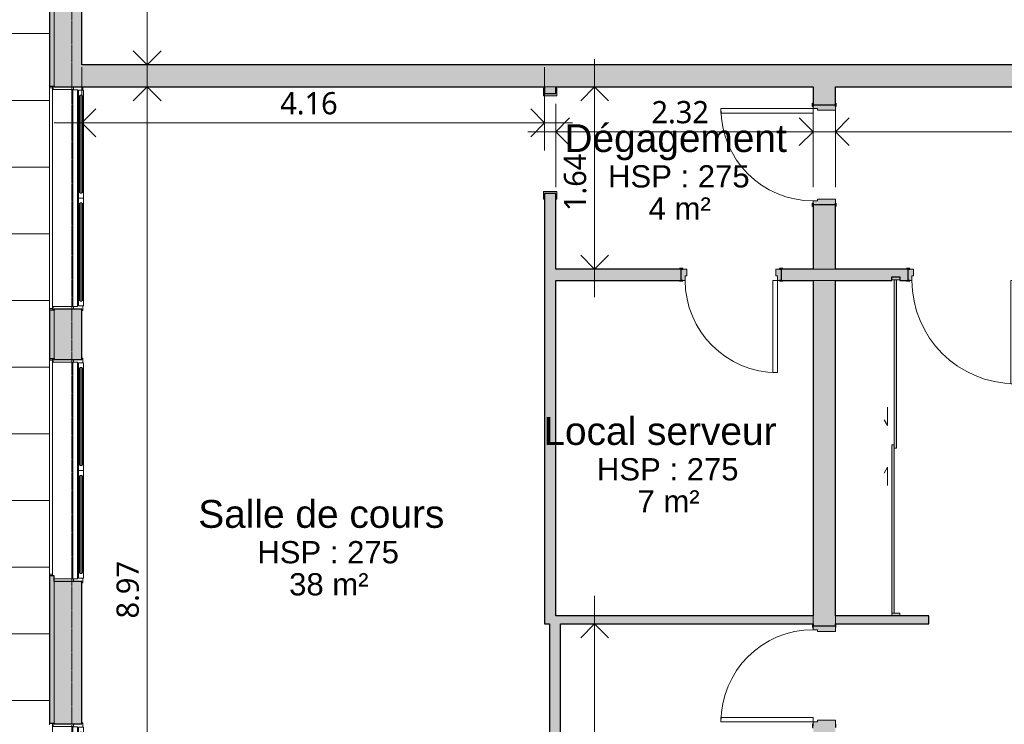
# Model space of a CAD drawing. Header units: millimetres. Extents: x -64334 to 32356, y -11421 to 53741.
# Tile 9 of 71: x -54011 to -45156, y 32309 to 38649. Entities that reach past the tile are written whole.
import ezdxf

# ---------------------------------------------------------------- set-up
doc = ezdxf.new("R2010")
doc.units = ezdxf.units.MM
doc.linetypes.add('Ligne de quadrillage', pattern=[22.225, 12.7, -3.175, 3.175, -3.175])
for name, color, linetype, lineweight in [('A-ANNO-DIMS', 211, 'Continuous', 9), ('A-ANNO-DIMS-100', 211, 'Continuous', 9), ('A-AREA-IDEN', 2, 'Continuous', 9), ('A-DOOR', 31, 'Continuous', 9), ('A-DOOR-FRAM', 31, 'Continuous', 9), ('A-DOOR-OPNG', 31, 'Continuous', 9), ('A-FLOR', 192, 'Continuous', 9), ('A-FLOR-PATT', 8, 'Continuous', 9), ('A-GLAZ', 151, 'Continuous', 9), ('A-WALL', 113, 'Continuous', 9), ('I-WALL', 2, 'Continuous', 9), ('S-GRID', 1, 'Continuous', 9)]:
    doc.layers.add(name, color=color, linetype=linetype, lineweight=lineweight)
doc.styles.add('Arial_2', font='arial.ttf', dxfattribs={"height": 200})
doc.styles.add('Arial_B', font='txt', dxfattribs={"height": 250})
doc.styles.add('Trebuchet MS_B', font='txt', dxfattribs={"height": 200})
doc.dimstyles.new('Cotes_linéaires_rouge_2mm', dxfattribs={"dimscale": 304.8, "dimtxt": 206.190181, "dimasz": 0.410105, "dimexe": 0.82021, "dimexo": 0.0625, "dimgap": 0.065617, "dimtad": 1, "dimlfac": 0.001, "dimrnd": 0.01, "dimzin": 0, "dimdsep": 46, "dimtxsty": 'Trebuchet MS_B', "dimblk1": 'OPEN30', "dimblk2": 'OPEN30', "dimsah": 1, "dimcen": 0.09, "dimdle": 0.82021, "dimazin": 0, "dimtfac": 1, "dimtdec": 4, "dimtix": 1, "dimtmove": 0, "dimatfit": 3, "dimfxl": 1.64042, "dimfxlon": 1, "dimtvp": 1, "dimtolj": 1, "dimtzin": 0, "dimarcsym": 2})
doc.dimstyles.new('Cotes_linéaires_rouge_2mm_3', dxfattribs={"dimscale": 304.8, "dimtxt": 206.190181, "dimasz": 0.410105, "dimexe": 0.82021, "dimexo": 0.0625, "dimgap": 0.065617, "dimtad": 1, "dimlfac": 0.001, "dimrnd": 0.01, "dimzin": 0, "dimdsep": 46, "dimtxsty": 'Trebuchet MS_B', "dimblk1": 'OPEN30', "dimblk2": 'OPEN30', "dimsah": 1, "dimcen": 0.09, "dimdle": 0.82021, "dimazin": 0, "dimtfac": 1, "dimtdec": 4, "dimtix": 1, "dimtmove": 0, "dimatfit": 3, "dimfxl": 1.64042, "dimfxlon": 1, "dimtvp": 1, "dimtolj": 1, "dimtzin": 0, "dimarcsym": 2})

# ---------------------------------------------------------------- blocks, each defined once
blk = doc.blocks.new('2 Vantaux - 200 x 160-V5-Niveau 00')
at = {"layer": 'A-GLAZ', "lineweight": 18}
for p, q in [((-1010, 133), (-970, 133)), ((-1010, 125), (-1010, 133)), ((-970, 136.5), (-968.5, 138)), ((-970, 96.5), (-970, 136.5)), ((-970, 133), (-970, 95)), ((-968.5, 95), (-970, 96.5)), ((-970, 95), (-960, 95)), ((-968.5, 138), (-924.1, 138)), ((-924.1, 95), (-968.5, 95)), ((-960, 95), (-960, 85)), ((-926, 124.5), (-44, 124.5)), ((-926, 108.5), (-926, 124.5)), ((-926, 124.5), (-926, 108.5)), ((-920, 124.5), (-926, 124.5)), ((-44, 108.5), (-926, 108.5)), ((-926, 108.5), (-920, 108.5)), ((-924.1, 138), (-920, 134)), ((-920, 99.1), (-924.1, 95)), ((-920, 134), (-920, 124.5)), ((-920, 108.5), (-920, 99.1)), ((-50, 134), (-45.9, 138)), ((-50, 124.5), (-50, 134)), ((-44, 124.5), (-50, 124.5)), ((-50, 108.5), (-44, 108.5)), ((-50, 99.1), (-50, 108.5)), ((-45.9, 95), (-50, 99.1)), ((-45.9, 138), (-1.5, 138)), ((-1.5, 95), (-45.9, 95)), ((-44, 124.5), (-44, 108.5)), ((-44, 108.5), (-44, 124.5)), ((-1.5, 138), (0, 136.5)), ((0, 96.5), (-1.5, 95)), ((0, 136.5), (1.5, 138)), ((0, 96.5), (0, 136.5)), ((0, 136.5), (0, 96.5)), ((1.5, 95), (0, 96.5)), ((1.5, 138), (45.9, 138)), ((45.9, 95), (1.5, 95)), ((44, 124.5), (44, 108.5)), ((50, 124.5), (44, 124.5)), ((44, 124.5), (926, 124.5)), ((44, 108.5), (44, 124.5)), ((44, 108.5), (50, 108.5)), ((926, 108.5), (44, 108.5)), ((45.9, 138), (50, 134)), ((50, 99.1), (45.9, 95)), ((50, 134), (50, 124.5)), ((50, 108.5), (50, 99.1)), ((920, 134), (924.1, 138)), ((920, 124.5), (920, 134)), ((926, 124.5), (920, 124.5)), ((920, 108.5), (926, 108.5)), ((920, 99.1), (920, 108.5)), ((924.1, 95), (920, 99.1)), ((924.1, 138), (968.5, 138)), ((968.5, 95), (924.1, 95)), ((926, 108.5), (926, 124.5)), ((926, 124.5), (926, 108.5)), ((960, 95), (970, 95)), ((960, 85), (960, 95)), ((968.5, 138), (970, 136.5)), ((970, 96.5), (968.5, 95)), ((970, 136.5), (970, 96.5)), ((970, 133), (1010, 133)), ((970, 95), (970, 133)), ((1010, 133), (1010, 125)), ((-975.7, 50), (-1000, 50)), ((-1000, 50), (-975.7, 50)), ((-975, 50.7), (-975.7, 50)), ((-975.7, 50), (-975.7, -129.8)), ((-975, 85), (-975, 50.7)), ((-960, 85), (-975, 85)), ((975, 85), (960, 85)), ((975, 50.7), (975, 85)), ((975.7, 50), (975, 50.7)), ((1000, 50), (975.7, 50)), ((975.7, 50), (1000, 50)), ((975.7, -125), (975.7, 50)), ((-1006.1, -133), (-1007.9, -131.2)), ((-978.9, -133), (-1006.1, -133)), ((-975.7, -129.8), (-978.9, -133))]:
    blk.add_line(p, q, dxfattribs=at)
at = {"layer": 'A-GLAZ'}
for p, q in [((-924.1, 138), (-45.9, 138)), ((-45.9, 95), (-924.1, 95)), ((-50, 134), (-920, 134)), ((-50, 99.1), (-920, 99.1)), ((1.5, 95), (-1.5, 95)), ((45.9, 138), (924.1, 138)), ((924.1, 95), (45.9, 95)), ((50, 134), (920, 134)), ((50, 99.1), (920, 99.1)), ((975.7, 45), (-975.7, 45)), ((960, 85), (-960, 85)), ((-1007.9, -140), (946.7, -140))]:
    blk.add_line(p, q, dxfattribs=at)
blk = doc.blocks.new('2 Vantaux - 200 x 160-V6-Niveau 00')
at = {"layer": 'A-GLAZ', "lineweight": 18}
for p, q in [((-1000, 133), (-970, 133)), ((-970, 136.5), (-968.5, 138)), ((-970, 96.5), (-970, 136.5)), ((-970, 133), (-970, 95)), ((-968.5, 95), (-970, 96.5)), ((-970, 95), (-960, 95)), ((-968.5, 138), (-924.1, 138)), ((-924.1, 95), (-968.5, 95)), ((-960, 95), (-960, 85)), ((-926, 124.5), (-44, 124.5)), ((-926, 108.5), (-926, 124.5)), ((-926, 124.5), (-926, 108.5)), ((-920, 124.5), (-926, 124.5)), ((-44, 108.5), (-926, 108.5)), ((-926, 108.5), (-920, 108.5)), ((-924.1, 138), (-920, 134)), ((-920, 99.1), (-924.1, 95)), ((-920, 134), (-920, 124.5)), ((-920, 108.5), (-920, 99.1)), ((-50, 134), (-45.9, 138)), ((-50, 124.5), (-50, 134)), ((-44, 124.5), (-50, 124.5)), ((-50, 108.5), (-44, 108.5)), ((-50, 99.1), (-50, 108.5)), ((-45.9, 95), (-50, 99.1)), ((-45.9, 138), (-1.5, 138)), ((-1.5, 95), (-45.9, 95)), ((-44, 124.5), (-44, 108.5)), ((-44, 108.5), (-44, 124.5)), ((-1.5, 138), (0, 136.5)), ((0, 96.5), (-1.5, 95)), ((0, 136.5), (1.5, 138)), ((0, 96.5), (0, 136.5)), ((0, 136.5), (0, 96.5)), ((1.5, 95), (0, 96.5)), ((1.5, 138), (45.9, 138)), ((45.9, 95), (1.5, 95)), ((44, 124.5), (44, 108.5)), ((50, 124.5), (44, 124.5)), ((44, 124.5), (926, 124.5)), ((44, 108.5), (44, 124.5)), ((44, 108.5), (50, 108.5)), ((926, 108.5), (44, 108.5)), ((45.9, 138), (50, 134)), ((50, 99.1), (45.9, 95)), ((50, 134), (50, 124.5)), ((50, 108.5), (50, 99.1)), ((920, 134), (924.1, 138)), ((920, 124.5), (920, 134)), ((926, 124.5), (920, 124.5)), ((920, 108.5), (926, 108.5)), ((920, 99.1), (920, 108.5)), ((924.1, 95), (920, 99.1)), ((924.1, 138), (968.5, 138)), ((968.5, 95), (924.1, 95)), ((926, 108.5), (926, 124.5)), ((926, 124.5), (926, 108.5)), ((960, 95), (970, 95)), ((960, 85), (960, 95)), ((968.5, 138), (970, 136.5)), ((970, 96.5), (968.5, 95)), ((970, 136.5), (970, 96.5)), ((970, 133), (1010, 133)), ((970, 95), (970, 133)), ((1010, 133), (1010, 125)), ((-975.7, 50), (-1000, 50)), ((-1000, 50), (-975.7, 50)), ((-975, 50.7), (-975.7, 50)), ((-975.7, 50), (-975.7, -129.8)), ((-975, 85), (-975, 50.7)), ((-960, 85), (-975, 85)), ((975, 85), (960, 85)), ((975, 50.7), (975, 85)), ((975.7, 50), (975, 50.7)), ((1000, 50), (975.7, 50)), ((975.7, 50), (1000, 50)), ((975.7, -129.8), (975.7, 50)), ((-978.9, -133), (-1006.1, -133)), ((-975.7, -129.8), (-978.9, -133)), ((978.9, -133), (975.7, -129.8)), ((1006.1, -133), (978.9, -133)), ((1008, -131.1), (1006.1, -133))]:
    blk.add_line(p, q, dxfattribs=at)
at = {"layer": 'A-GLAZ'}
for p, q in [((-924.1, 138), (-45.9, 138)), ((-45.9, 95), (-924.1, 95)), ((-50, 134), (-920, 134)), ((-50, 99.1), (-920, 99.1)), ((1.5, 95), (-1.5, 95)), ((45.9, 138), (924.1, 138)), ((924.1, 95), (45.9, 95)), ((50, 134), (920, 134)), ((50, 99.1), (920, 99.1)), ((975.7, 45), (-975.7, 45)), ((960, 85), (-960, 85)), ((-1006.1, -140), (1008, -140))]:
    blk.add_line(p, q, dxfattribs=at)
blk = doc.blocks.new('2 Vantaux - 200 x 160-V7-Niveau 00')
at = {"layer": 'A-GLAZ', "lineweight": 18}
for p, q in [((-1010, 133), (-970, 133)), ((-1010, 125), (-1010, 133)), ((-970, 136.5), (-968.5, 138)), ((-970, 96.5), (-970, 136.5)), ((-970, 133), (-970, 95)), ((-968.5, 95), (-970, 96.5)), ((-970, 95), (-960, 95)), ((-968.5, 138), (-924.1, 138)), ((-924.1, 95), (-968.5, 95)), ((-960, 95), (-960, 85)), ((-926, 124.5), (-44, 124.5)), ((-926, 108.5), (-926, 124.5)), ((-926, 124.5), (-926, 108.5)), ((-920, 124.5), (-926, 124.5)), ((-44, 108.5), (-926, 108.5)), ((-926, 108.5), (-920, 108.5)), ((-924.1, 138), (-920, 134)), ((-920, 99.1), (-924.1, 95)), ((-920, 134), (-920, 124.5)), ((-920, 108.5), (-920, 99.1)), ((-50, 134), (-45.9, 138)), ((-50, 124.5), (-50, 134)), ((-44, 124.5), (-50, 124.5)), ((-50, 108.5), (-44, 108.5)), ((-50, 99.1), (-50, 108.5)), ((-45.9, 95), (-50, 99.1)), ((-45.9, 138), (-1.5, 138)), ((-1.5, 95), (-45.9, 95)), ((-44, 124.5), (-44, 108.5)), ((-44, 108.5), (-44, 124.5)), ((-1.5, 138), (0, 136.5)), ((0, 96.5), (-1.5, 95)), ((0, 136.5), (1.5, 138)), ((0, 96.5), (0, 136.5)), ((0, 136.5), (0, 96.5)), ((1.5, 95), (0, 96.5)), ((1.5, 138), (45.9, 138)), ((45.9, 95), (1.5, 95)), ((44, 124.5), (44, 108.5)), ((50, 124.5), (44, 124.5)), ((44, 124.5), (926, 124.5)), ((44, 108.5), (44, 124.5)), ((44, 108.5), (50, 108.5)), ((926, 108.5), (44, 108.5)), ((45.9, 138), (50, 134)), ((50, 99.1), (45.9, 95)), ((50, 134), (50, 124.5)), ((50, 108.5), (50, 99.1)), ((920, 134), (924.1, 138)), ((920, 124.5), (920, 134)), ((926, 124.5), (920, 124.5)), ((920, 108.5), (926, 108.5)), ((920, 99.1), (920, 108.5)), ((924.1, 95), (920, 99.1)), ((924.1, 138), (968.5, 138)), ((968.5, 95), (924.1, 95)), ((926, 108.5), (926, 124.5)), ((926, 124.5), (926, 108.5)), ((960, 95), (970, 95)), ((960, 85), (960, 95)), ((968.5, 138), (970, 136.5)), ((970, 96.5), (968.5, 95)), ((970, 136.5), (970, 96.5)), ((970, 133), (1010, 133)), ((970, 95), (970, 133)), ((1010, 133), (1010, 125)), ((-975.7, 50), (-1000, 50)), ((-1000, 50), (-975.7, 50)), ((-975, 50.7), (-975.7, 50)), ((-975.7, 50), (-975.7, -129.8)), ((-975, 85), (-975, 50.7)), ((-960, 85), (-975, 85)), ((975, 85), (960, 85)), ((975, 50.7), (975, 85)), ((975.7, 50), (975, 50.7)), ((1000, 50), (975.7, 50)), ((975.7, 50), (1000, 50)), ((975.7, -129.8), (975.7, 50)), ((-1006.1, -133), (-1008, -131.1)), ((-978.9, -133), (-1006.1, -133)), ((-975.7, -129.8), (-978.9, -133)), ((978.9, -133), (975.7, -129.8)), ((1006.1, -133), (978.9, -133)), ((1008, -131.1), (1006.1, -133))]:
    blk.add_line(p, q, dxfattribs=at)
at = {"layer": 'A-GLAZ'}
for p, q in [((-924.1, 138), (-45.9, 138)), ((-45.9, 95), (-924.1, 95)), ((-50, 134), (-920, 134)), ((-50, 99.1), (-920, 99.1)), ((1.5, 95), (-1.5, 95)), ((45.9, 138), (924.1, 138)), ((924.1, 95), (45.9, 95)), ((50, 134), (920, 134)), ((50, 99.1), (920, 99.1)), ((975.7, 45), (-975.7, 45)), ((960, 85), (-960, 85)), ((-1008, -140), (1008, -140))]:
    blk.add_line(p, q, dxfattribs=at)
blk = doc.blocks.new('__Int_ Simple - __PP _0_83m x 2_04m_-V31-Niveau 00')
at = {"layer": 'A-DOOR'}
h = blk.add_hatch(color=254, dxfattribs=at)
h.paths.add_polyline_path([(430, -100), (400, -100), (400, -105), (430, -105)])
h.paths.add_polyline_path([(430, 104.5), (430, 105), (400, 105), (400, 100), (430, 100)])
h.paths.add_polyline_path([(-470, 100), (-470, 105), (-500, 105), (-500, 100), (-485, 100)])
h.paths.add_polyline_path([(-470, -105), (-470, -100), (-500, -100), (-500, -105), (-485, -105)])
at = {"layer": 'A-DOOR-FRAM'}
h = blk.add_hatch(color=254, dxfattribs=at)
h.paths.add_polyline_path([(415, 100), (365, 100), (365, -60), (380, -60), (380, -100), (415, -100), (415, 0)])
h.paths.add_polyline_path([(-435, 100), (-485, 100), (-485, -100), (-450, -100), (-450, -60), (-435, -60)])
at = {"layer": 'A-DOOR', "lineweight": 25}
for p, q in [((-470, 105), (-500, 105)), ((-500, 105), (-500, 100)), ((-485, 100), (-470, 100)), ((-470, 100), (-470, 105)), ((430, 105), (400, 105)), ((400, 105), (400, 100)), ((400, 100), (415, 100)), ((-500, -100), (-500, -105)), ((-500, -105), (-470, -105)), ((-470, -100), (-485, -100)), ((-470, -105), (-470, -100)), ((415, -100), (400, -100)), ((400, -100), (400, -105)), ((400, -105), (430, -105)), ((430, -105), (430, -100))]:
    blk.add_line(p, q, dxfattribs=at)
at = {"layer": 'A-DOOR'}
for p, q in [((380, -100), (340, -100)), ((340, -930), (340, -100)), ((380, -100), (380, -930)), ((380, -930), (340, -930))]:
    blk.add_line(p, q, dxfattribs=at)
blk.add_arc((380, -100), 830, 180, 270, dxfattribs=at)
at = {"layer": 'A-DOOR-FRAM', "lineweight": 18}
for p, q in [((-435, 100), (-485, 100)), ((-435, -60), (-435, 100)), ((415, 100), (365, 100)), ((365, 100), (365, -60)), ((-450, -100), (-450, -60)), ((-450, -60), (-435, -60)), ((365, -60), (380, -60)), ((380, -60), (380, -100)), ((-485, -100), (-450, -100)), ((380, -100), (415, -100))]:
    blk.add_line(p, q, dxfattribs=at)
blk = doc.blocks.new('__Int_ Simple - __PP _0_83m x 2_04m_-1519623-Niveau 00')
at = {"layer": 'A-DOOR'}
h = blk.add_hatch(color=254, dxfattribs=at)
h.paths.add_polyline_path([(-485, -55), (-470, -55), (-470, -50), (-500, -50), (-500, -55)])
h.paths.add_polyline_path([(415, -55), (430, -55), (430, -50), (400, -50), (400, -55)])
h.paths.add_polyline_path([(-485, 50), (-470, 50), (-470, 55), (-500, 55), (-500, 50)])
h.paths.add_polyline_path([(415, 50), (430, 50), (430, 55), (400, 55), (400, 50)])
at = {"layer": 'A-DOOR-FRAM'}
h = blk.add_hatch(color=254, dxfattribs=at)
h.paths.add_polyline_path([(-450, -50), (-450, -10), (-435, -10), (-435, 50), (-485, 50), (-485, -50)])
h.paths.add_polyline_path([(415, -50), (415, 50), (365, 50), (365, -10), (380, -10), (380, -50)])
at = {"layer": 'A-DOOR', "lineweight": 25}
for p, q in [((-470, 55), (-500, 55)), ((-500, 55), (-500, 50)), ((-485, 50), (-470, 50)), ((-470, 50), (-470, 55)), ((430, 55), (400, 55)), ((400, 55), (400, 50)), ((400, 50), (415, 50)), ((430, 50), (430, 55)), ((-500, -50), (-500, -55)), ((-500, -55), (-470, -55)), ((-470, -50), (-485, -50)), ((-470, -55), (-470, -50)), ((415, -50), (400, -50)), ((400, -50), (400, -55)), ((400, -55), (430, -55)), ((430, -55), (430, -50))]:
    blk.add_line(p, q, dxfattribs=at)
at = {"layer": 'A-DOOR'}
for p, q in [((380, -50), (340, -50)), ((340, -880), (340, -50)), ((380, -50), (380, -880)), ((380, -880), (340, -880))]:
    blk.add_line(p, q, dxfattribs=at)
blk.add_arc((380, -50), 830, 180, 270, dxfattribs=at)
at = {"layer": 'A-DOOR-FRAM', "lineweight": 18}
for p, q in [((-435, 50), (-485, 50)), ((-435, -10), (-435, 50)), ((415, 50), (365, 50)), ((365, 50), (365, -10)), ((-485, -50), (-450, -50)), ((-450, -50), (-450, -10)), ((-450, -10), (-435, -10)), ((365, -10), (380, -10)), ((380, -10), (380, -50)), ((380, -50), (415, -50))]:
    blk.add_line(p, q, dxfattribs=at)
blk = doc.blocks.new('__Int_ Simple - __PP _0_93m x 2_25_-1411526-Niveau 00')
at = {"layer": 'A-DOOR'}
h = blk.add_hatch(color=254, dxfattribs=at)
h.paths.add_polyline_path([(-520, -55), (-520, -50), (-550, -50), (-550, -55), (-522.8, -55)])
h.paths.add_polyline_path([(480, -55), (480, -50), (450, -50), (450, -55), (465, -55)])
h.paths.add_polyline_path([(-550, 50), (-520, 50), (-520, 55), (-550, 55)])
h.paths.add_polyline_path([(465, 50), (480, 50), (480, 55), (450, 55), (450, 50)])
at = {"layer": 'A-DOOR-FRAM'}
h = blk.add_hatch(color=254, dxfattribs=at)
h.paths.add_polyline_path([(-535, -50), (-500, -50), (-500, -10), (-485, -10), (-485, 50), (-535, 50), (-535, -19.5)])
h.paths.add_polyline_path([(465, -50), (465, 50), (415, 50), (415, -10), (430, -10), (430, -50)])
at = {"layer": 'A-DOOR', "lineweight": 25}
for p, q in [((-520, 55), (-550, 55)), ((-550, 55), (-550, 50)), ((-535, 50), (-520, 50)), ((-520, 50), (-520, 55)), ((480, 55), (450, 55)), ((450, 55), (450, 50)), ((450, 50), (465, 50)), ((480, 50), (480, 55)), ((-550, -50), (-550, -55)), ((-550, -55), (-520, -55)), ((-520, -50), (-535, -50)), ((-520, -55), (-520, -50)), ((465, -50), (450, -50)), ((450, -50), (450, -55)), ((450, -55), (480, -55)), ((480, -55), (480, -50))]:
    blk.add_line(p, q, dxfattribs=at)
at = {"layer": 'A-DOOR'}
for p, q in [((430, -50), (390, -50)), ((390, -980), (390, -50)), ((430, -50), (430, -980)), ((430, -980), (390, -980))]:
    blk.add_line(p, q, dxfattribs=at)
blk.add_arc((430, -50), 930, 180, 270, dxfattribs=at)
at = {"layer": 'A-DOOR-FRAM', "lineweight": 18}
for p, q in [((-485, 50), (-535, 50)), ((-485, -10), (-485, 50)), ((465, 50), (415, 50)), ((415, 50), (415, -10)), ((-535, -50), (-500, -50)), ((-500, -50), (-500, -10)), ((-500, -10), (-485, -10)), ((415, -10), (430, -10)), ((430, -10), (430, -50)), ((430, -50), (465, -50))]:
    blk.add_line(p, q, dxfattribs=at)
blk = doc.blocks.new('__Int_ Simple - __PP _0_83m x 2_04m_-1519620-Niveau 00')
at = {"layer": 'A-DOOR'}
h = blk.add_hatch(color=254, dxfattribs=at)
h.paths.add_polyline_path([(400, 105), (400, 100), (430, 100), (430, 105), (410.1, 105)])
h.paths.add_polyline_path([(-485, 105), (-500, 105), (-500, 100), (-470, 100), (-470, 105)])
h.paths.add_polyline_path([(-485, -100), (-500, -100), (-500, -105), (-470, -105), (-470, -100)])
h.paths.add_polyline_path([(430, -100), (400, -100), (400, -105), (430, -105)])
at = {"layer": 'A-DOOR-FRAM'}
h = blk.add_hatch(color=254, dxfattribs=at)
h.paths.add_polyline_path([(-450, 100), (-485, 100), (-485, -100), (-435, -100), (-435, 60), (-450, 60)])
h.paths.add_polyline_path([(415, 100), (380, 100), (380, 60), (365, 60), (365, -100), (415, -100), (415, 0)])
at = {"layer": 'A-DOOR'}
for p, q in [((380, 930), (340, 930)), ((340, 930), (340, 100)), ((380, 100), (380, 930)), ((380, 100), (340, 100))]:
    blk.add_line(p, q, dxfattribs=at)
at = {"layer": 'A-DOOR', "lineweight": 25}
for p, q in [((-500, 100), (-500, 105)), ((-500, 105), (-470, 105)), ((-470, 100), (-485, 100)), ((-470, 105), (-470, 100)), ((400, 100), (400, 105)), ((400, 105), (430, 105)), ((415, 100), (400, 100)), ((430, 105), (430, 100)), ((-500, -105), (-500, -100)), ((-470, -105), (-500, -105)), ((-485, -100), (-470, -100)), ((-470, -100), (-470, -105)), ((400, -105), (400, -100)), ((400, -100), (415, -100)), ((430, -105), (400, -105)), ((430, -100), (430, -105))]:
    blk.add_line(p, q, dxfattribs=at)
at = {"layer": 'A-DOOR'}
blk.add_arc((380, 100), 830, 90, 180, dxfattribs=at)
at = {"layer": 'A-DOOR-FRAM', "lineweight": 18}
for p, q in [((-485, 100), (-450, 100)), ((-450, 100), (-450, 60)), ((380, 100), (415, 100)), ((380, 60), (380, 100)), ((-450, 60), (-435, 60)), ((-435, 60), (-435, -100)), ((365, 60), (380, 60)), ((365, -100), (365, 60)), ((-435, -100), (-485, -100)), ((415, -100), (365, -100))]:
    blk.add_line(p, q, dxfattribs=at)
blk = doc.blocks.new('Ouverture en rectangle - Ouverture 90x210-1523142-Niveau 00')
at = {"layer": 'A-DOOR-FRAM'}
h = blk.add_hatch(color=254, dxfattribs=at)
h.paths.add_polyline_path([(-500, -50), (-500, -60), (-430, -60), (-430, 60), (-500, 60), (-500, 50), (-450, 50), (-450, -50)])
h.paths.add_polyline_path([(430, 50), (430, -60), (500, -60), (500, -50), (450, -50), (450, 50), (500, 50), (500, 60), (430, 60)])
at = {"layer": 'A-DOOR-FRAM', "lineweight": 18}
for p, q in [((-500, 60), (-430, 60)), ((-500, 50), (-500, 60)), ((-430, 60), (-430, -60)), ((430, 60), (500, 60)), ((430, -60), (430, 60)), ((500, 60), (500, 50)), ((-500, -60), (-500, -50)), ((-430, -60), (-500, -60)), ((500, -60), (430, -60)), ((500, -50), (500, -60))]:
    blk.add_line(p, q, dxfattribs=at)
blk = doc.blocks.new('PRT-plaard coulissant - PRT_COL_207_100-V36-Niveau 00')
at = {"layer": 'A-DOOR'}
for points in [[(-1535, 15), (-20, 15), (-20, 35), (-1535, 35)], [(-50, -5), (1465, -5), (1465, 15), (-50, 15)]]:
    blk.add_hatch(color=254, dxfattribs=at).paths.add_polyline_path(points)
at = {"layer": 'A-DOOR-FRAM'}
h = blk.add_hatch(color=254, dxfattribs=at)
h.paths.add_polyline_path([(-1560, 35), (-1560, -35), (-1535, -35), (-1535, 35)])
h.paths.add_polyline_path([(1465, 35), (1465, -35), (1490, -35), (1490, 35)])
at = {"layer": 'A-DOOR', "lineweight": 18}
for p, q in [((-20, 35), (-1535, 35)), ((-1535, 35), (-1535, 15)), ((-1535, 15), (-20, 15)), ((1465, 15), (-50, 15)), ((-50, 15), (-50, -5)), ((-20, 15), (-20, 35)), ((1465, -5), (1465, 15)), ((-50, -5), (1465, -5))]:
    blk.add_line(p, q, dxfattribs=at)
at = {"layer": 'A-DOOR-FRAM', "lineweight": 18}
for p, q in [((-1535, 35), (-1560, 35)), ((-1535, -35), (-1535, 35)), ((1465, 35), (1465, -35)), ((-1560, -35), (-1535, -35))]:
    blk.add_line(p, q, dxfattribs=at)
at = {"layer": 'A-DOOR-OPNG'}
for p, q in [((-222.5, 73.7), (-274.5, 103.7)), ((152.5, 73.7), (204.5, 103.7)), ((-387.5, 73.7), (-222.5, 73.7)), ((317.5, 73.7), (152.5, 73.7))]:
    blk.add_line(p, q, dxfattribs=at)
blk = doc.blocks.new('DIMBLOCK246-Niveau 00')
at = {"layer": 'A-ANNO-DIMS-100'}
for p, q in [((-49189.5, 37141.5), (-49189.5, 37891.5)), ((-46874.5, 37141.5), (-46874.5, 37891.5)), ((-46624.5, 37641.5), (-49439.5, 37641.5)), ((-49189.5, 37641.5), (-49189.5, 37141.5)), ((-46874.5, 37641.5), (-46874.5, 37141.5))]:
    blk.add_line(p, q, dxfattribs=at)
at = {"layer": 'A-ANNO-DIMS-100', "lineweight": 25}
for p, q in [((-49189.5, 37641.5), (-49064.5, 37766.5)), ((-46874.5, 37641.5), (-46999.5, 37766.5)), ((-49189.5, 37641.5), (-49064.5, 37516.5)), ((-46874.5, 37641.5), (-46999.5, 37516.5))]:
    blk.add_line(p, q, dxfattribs=at)
at = {"layer": 'A-ANNO-DIMS-100', "color": 0, "insert": (-48329, 37917.4), "char_height": 200, "width": 712.929, "attachment_point": 1, "line_spacing_factor": 1.048425, "style": 'Trebuchet MS_B'}
blk.add_mtext('2.32', dxfattribs=at)
blk = doc.blocks.new('_Open30')
at = {"color": 0, "linetype": 'ByBlock', "lineweight": -2}
for p, q in [((-1, 0.268), (0, 0)), ((0, 0), (-1, -0.268)), ((0, 0), (-1, 0))]:
    blk.add_line(p, q, dxfattribs=at)
blk = doc.blocks.new('DIMBLOCK247-Niveau 00')
at = {"layer": 'A-ANNO-DIMS-100'}
for p, q in [((-53451.2, 38221.5), (-53451.2, 37471.5)), ((-53451.2, 37721.5), (-53451.2, 38221.5)), ((-49289.5, 38221.5), (-49289.5, 37471.5)), ((-49289.5, 37721.5), (-49289.5, 38221.5)), ((-53701.2, 37721.5), (-49039.5, 37721.5))]:
    blk.add_line(p, q, dxfattribs=at)
at = {"layer": 'A-ANNO-DIMS-100', "lineweight": 25}
for p, q in [((-53451.2, 37721.5), (-53326.2, 37846.5)), ((-49289.5, 37721.5), (-49414.5, 37846.5)), ((-53451.2, 37721.5), (-53326.2, 37596.5)), ((-49289.5, 37721.5), (-49414.5, 37596.5))]:
    blk.add_line(p, q, dxfattribs=at)
at = {"layer": 'A-ANNO-DIMS-100', "color": 0, "insert": (-51667.4, 37997.4), "char_height": 200, "width": 712.929, "attachment_point": 1, "line_spacing_factor": 1.048425, "style": 'Trebuchet MS_B'}
blk.add_mtext('4.16', dxfattribs=at)
blk = doc.blocks.new('DIMBLOCK248-Niveau 00')
at = {"layer": 'A-ANNO-DIMS-100'}
for p, q in [((-48840.1, 38294), (-48840.1, 36154)), ((-48340.1, 38044), (-49090.1, 38044)), ((-48840.1, 38044), (-48340.1, 38044)), ((-48340.1, 36404), (-49090.1, 36404)), ((-48840.1, 36404), (-48340.1, 36404))]:
    blk.add_line(p, q, dxfattribs=at)
at = {"layer": 'A-ANNO-DIMS-100', "lineweight": 25}
for p, q in [((-48840.1, 38044), (-48965.1, 37919)), ((-48840.1, 38044), (-48715.1, 37919)), ((-48840.1, 36404), (-48965.1, 36529)), ((-48840.1, 36404), (-48715.1, 36529))]:
    blk.add_line(p, q, dxfattribs=at)
at = {"layer": 'A-ANNO-DIMS-100', "color": 0, "insert": (-49116.1, 36926.9), "char_height": 200, "width": 712.929, "attachment_point": 1, "rotation": 90, "line_spacing_factor": 1.048425, "style": 'Trebuchet MS_B'}
blk.add_mtext('1.64', dxfattribs=at)
blk = doc.blocks.new('DIMBLOCK249-Niveau 00')
at = {"layer": 'A-ANNO-DIMS-100'}
for p, q in [((-48840.1, 33463.9), (-48840.1, 28823.1)), ((-48340.1, 33213.9), (-49090.1, 33213.9)), ((-48840.1, 33213.9), (-48340.1, 33213.9)), ((-48340.1, 29073.1), (-49090.1, 29073.1)), ((-48840.1, 29073.1), (-48340.1, 29073.1))]:
    blk.add_line(p, q, dxfattribs=at)
at = {"layer": 'A-ANNO-DIMS-100', "lineweight": 25}
for p, q in [((-48840.1, 33213.9), (-48965.1, 33088.9)), ((-48840.1, 33213.9), (-48715.1, 33088.9)), ((-48840.1, 29073.1), (-48965.1, 29198.1)), ((-48840.1, 29073.1), (-48715.1, 29198.1))]:
    blk.add_line(p, q, dxfattribs=at)
at = {"layer": 'A-ANNO-DIMS-100', "color": 0, "insert": (-49116.1, 30846.4), "char_height": 200, "width": 712.929, "attachment_point": 1, "rotation": 90, "line_spacing_factor": 1.048425, "style": 'Trebuchet MS_B'}
blk.add_mtext('4.14', dxfattribs=at)
blk = doc.blocks.new('DIMBLOCK268-Niveau 00')
at = {"layer": 'A-ANNO-DIMS-100'}
for p, q in [((-52863.9, 45141.7), (-52863.9, 37994)), ((-52363.9, 44891.7), (-53113.9, 44891.7)), ((-52863.9, 44891.7), (-52363.9, 44891.7)), ((-52363.9, 38244), (-53113.9, 38244)), ((-52863.9, 38244), (-52363.9, 38244))]:
    blk.add_line(p, q, dxfattribs=at)
at = {"layer": 'A-ANNO-DIMS-100', "lineweight": 25}
for p, q in [((-52863.9, 44891.7), (-52988.9, 44766.7)), ((-52863.9, 44891.7), (-52738.9, 44766.7)), ((-52863.9, 38244), (-52988.9, 38369)), ((-52863.9, 38244), (-52738.9, 38369))]:
    blk.add_line(p, q, dxfattribs=at)
at = {"layer": 'A-ANNO-DIMS-100', "color": 0, "insert": (-53139.8, 41270.8), "char_height": 200, "width": 712.929, "attachment_point": 1, "rotation": 90, "line_spacing_factor": 1.048425, "style": 'Trebuchet MS_B'}
blk.add_mtext('6.65', dxfattribs=at)
blk = doc.blocks.new('DIMBLOCK269-Niveau 00')
at = {"layer": 'A-ANNO-DIMS-100'}
for p, q in [((-52863.9, 38294), (-52863.9, 28823.1)), ((-52363.9, 38044), (-53113.9, 38044)), ((-52863.9, 38044), (-52363.9, 38044)), ((-52363.9, 29073.1), (-53113.9, 29073.1)), ((-52863.9, 29073.1), (-52363.9, 29073.1))]:
    blk.add_line(p, q, dxfattribs=at)
at = {"layer": 'A-ANNO-DIMS-100', "lineweight": 25}
for p, q in [((-52863.9, 38044), (-52988.9, 37919)), ((-52863.9, 38044), (-52738.9, 37919)), ((-52863.9, 29073.1), (-52988.9, 29198.1)), ((-52863.9, 29073.1), (-52738.9, 29198.1))]:
    blk.add_line(p, q, dxfattribs=at)
at = {"layer": 'A-ANNO-DIMS-100', "color": 0, "insert": (-53139.8, 33261.5), "char_height": 200, "width": 712.929, "attachment_point": 1, "rotation": 90, "line_spacing_factor": 1.048425, "style": 'Trebuchet MS_B'}
blk.add_mtext('8.97', dxfattribs=at)
blk = doc.blocks.new('DIMBLOCK270-Niveau 00')
at = {"layer": 'A-ANNO-DIMS-100'}
for p, q in [((-46674.5, 37141.5), (-46674.5, 37891.5)), ((-38559.1, 37141.5), (-38559.1, 37891.5)), ((-38309.1, 37641.5), (-46924.5, 37641.5)), ((-46674.5, 37641.5), (-46674.5, 37141.5)), ((-38559.1, 37641.5), (-38559.1, 37141.5))]:
    blk.add_line(p, q, dxfattribs=at)
at = {"layer": 'A-ANNO-DIMS-100', "lineweight": 25}
for p, q in [((-46674.5, 37641.5), (-46549.5, 37766.5)), ((-38559.1, 37641.5), (-38684.1, 37766.5)), ((-46674.5, 37641.5), (-46549.5, 37516.5)), ((-38559.1, 37641.5), (-38684.1, 37516.5))]:
    blk.add_line(p, q, dxfattribs=at)
at = {"layer": 'A-ANNO-DIMS-100', "color": 0, "insert": (-42913.8, 37917.4), "char_height": 200, "width": 712.929, "attachment_point": 1, "line_spacing_factor": 1.048425, "style": 'Trebuchet MS_B'}
blk.add_mtext('8.12', dxfattribs=at)

msp = doc.modelspace()

# ---------------------------------------------------------------- hatches: boundary and pattern name
at = {"layer": 'A-FLOR-PATT'}
h = msp.add_hatch(dxfattribs=at)
h.set_pattern_fill('FP_1', color=256, style=0, pattern_type=2)
h.set_pattern_definition([(180, (-14741.15, 42123.1), (-7e-14, -600), []), (270, (-14741.15, 42123.1), (600, 4e-14), [])])
h.paths.add_polyline_path([(-56128.111, 27723.097), (-53741.152, 27723.097), (-53741.152, 45141.701), (-53770.139, 45141.701), (-53770.139, 45181.701), (-53741.152, 45181.701), (-53741.152, 45301.701), (-43577.138, 45301.701), (-43577.138, 43382.9), (-42845.138, 43382.9), (-42845.138, 43342.9), (-42828.772, 43342.9), (-42828.772, 43357.9), (-42811.096, 43357.9), (-42811.096, 43382.9), (-40826.954, 43382.9), (-40826.954, 43357.9), (-40811.954, 43357.9), (-40811.954, 43382.9), (-39146.094, 43382.9), (-39146.094, 43357.9), (-39131.094, 43357.9), (-39131.094, 43382.9), (-37145.183, 43382.9), (-37145.183, 43357.9), (-37130.183, 43357.9), (-37130.183, 43382.9), (-35022.062, 43382.9), (-35022.054, 43357.9), (-35006.456, 43357.9), (-35006.456, 43382.9), (-33022.334, 43382.9), (-33022.334, 43357.9), (-33006.082, 43357.9), (-33006.082, 43382.9), (-31739.562, 43382.9), (-31739.554, 43357.9), (-31723.956, 43357.9), (-31723.956, 43382.9), (-29739.834, 43382.9), (-29739.834, 43357.9), (-29723.582, 43357.9), (-29723.582, 43382.9), (-27152.062, 43382.9), (-27152.054, 43357.9), (-27136.456, 43357.9), (-27136.456, 43382.9), (-25152.334, 43382.9), (-25152.334, 43357.9), (-25136.082, 43357.9), (-25136.082, 43382.9), (-23885.883, 43382.9), (-23885.876, 43357.9), (-23870.278, 43357.9), (-23870.278, 43382.9), (-21886.156, 43382.9), (-21886.156, 43357.9), (-21869.903, 43357.9), (-21869.903, 43382.9), (-20906.697, 43382.9), (-20906.697, 46079.237), (-18969.697, 46079.237), (-18969.697, 46054.237), (-18954.697, 46054.237), (-18954.697, 46079.237), (-16970.555, 46079.237), (-16970.555, 46054.237), (-16955.555, 46054.237), (-16955.555, 46079.237), (-15648.386, 46079.237), (-15648.386, 46054.237), (-15633.386, 46054.237), (-15633.386, 46079.237), (-13708.725, 46079.237), (-13708.725, 46054.237), (-13693.725, 46054.237), (-13693.725, 46079.237), (-12449.725, 46079.237), (-12449.697, 46054.237), (-12434.12, 46054.237), (-12434.12, 46079.237), (-10449.998, 46079.237), (-10449.998, 46054.237), (-10433.745, 46054.237), (-10433.745, 46079.237), (-9134.725, 46079.237), (-9134.697, 46054.237), (-9119.12, 46054.237), (-9119.12, 46079.237), (-7134.998, 46079.237), (-7134.998, 46054.237), (-7118.745, 46054.237), (-7118.745, 46079.237), (-6580.158, 46079.237), (-6580.099, 46066.523), (-6578.099, 46067.241), (-6578.099, 46070.737), (-6564.553, 46070.737), (-6564.553, 46079.237), (-5896.368, 46079.237), (-5896.368, 46070.737), (-5882.099, 46070.737), (-5882.099, 46076.618), (-5880.116, 46074.115), (-5880.099, 46079.237), (-2363.559, 46079.237), (-2363.5, 46066.523), (-2361.5, 46067.241), (-2361.5, 46070.737), (-2347.954, 46070.737), (-2347.954, 46079.237), (-1706.942, 46079.237), (-1722.17, 48929.655), (-24914.656, 48591.56), (-25019.803, 46193.864), (-42244.924, 45919.61), (-42121.286, 47934.714), (-56128.111, 46588.726), (-56128.111, 29305.146)])
h.paths.add_polyline_path([(7450.79, 37872.417), (8478.305, 37895.753), (6247.912, 49591.04), (-1699.679, 49591.04), (-1696.337, 48965.547), (5768.461, 48977.677), (5793.998, 46575.817), (6183.041, 46558.755), (6220.776, 44160.398), (6616.302, 44152.72), (6629.735, 41752.064), (7012.097, 41761.991), (7019.192, 39268.907), (7434.221, 39262.983)])
h.paths.add_polyline_path([(-5880.116, 46066.523), (-5880.621, 46068.387), (-5882.099, 46066.523)])
h.paths.add_polyline_path([(-5880.116, 46069.057), (-5880.116, 46071.559), (-5881.839, 46070.11), (-5880.411, 46069.237)])
h.paths.add_polyline_path([(-5880.116, 46071.586), (-5880.116, 46074.089), (-5882.099, 46073.443)])
at = {"layer": 'A-WALL'}
h = msp.add_hatch(color=8, dxfattribs=at)
h.paths.add_polyline_path([(-53741.152, 28823.097), (-53701.152, 28823.097), (-53701.152, 30305.097), (-53741.152, 30305.097), (-53741.152, 29305.146)])
h.paths.add_polyline_path([(-53701.152, 32321.097), (-53701.152, 33646.347), (-53741.152, 33646.347), (-53741.152, 32321.097)])
h.paths.add_polyline_path([(-53741.152, 35601.008), (-53701.152, 35601.008), (-53701.152, 36035.989), (-53741.152, 36035.989), (-53741.152, 35668.663)])
h.paths.add_polyline_path([(-53701.152, 38050.131), (-53701.152, 45141.701), (-53741.152, 45141.701), (-53741.152, 38050.131)])
h = msp.add_hatch(color=8, dxfattribs=at)
h.paths.add_polyline_path([(-53451.152, 29073.097), (-53451.152, 30313.097), (-53701.152, 30313.097), (-53701.152, 29073.097)])
h.paths.add_polyline_path([(-53701.152, 32313.097), (-53451.152, 32313.097), (-53451.152, 33593.097), (-53701.152, 33593.097), (-53701.152, 32321.097)])
h.paths.add_polyline_path([(-53456.384, 35593.097), (-53451.152, 35593.097), (-53451.152, 36043.989), (-53701.152, 36043.989), (-53701.152, 35593.097)])
h.paths.add_polyline_path([(-53701.152, 38043.989), (-53451.152, 38043.989), (-53451.152, 44891.701), (-53701.152, 44891.701), (-53701.152, 38050.131)])
msp.add_hatch(color=8, dxfattribs=at).paths.add_polyline_path([(-38659.054, 38043.989), (-38659.054, 38243.989), (-53451.152, 38243.989), (-53451.152, 38043.989), (-43630.334, 38043.989)])
h = msp.add_hatch(color=8, dxfattribs=at)
h.paths.add_polyline_path([(-46674.457, 29073.097), (-46674.457, 32295.366), (-46874.457, 32295.366), (-46874.457, 29073.097), (-46774.457, 29073.097)])
h.paths.add_polyline_path([(-46874.457, 33195.366), (-46674.457, 33195.366), (-46674.457, 36303.989), (-46874.457, 36303.989), (-46874.457, 33213.891)])
h.paths.add_polyline_path([(-46774.457, 36403.989), (-46674.457, 36403.989), (-46674.457, 36983.989), (-46874.457, 36983.989), (-46874.457, 36403.989)])
h.paths.add_polyline_path([(-46674.457, 37883.989), (-46674.457, 38043.989), (-46874.457, 38043.989), (-46874.457, 37883.989), (-46774.457, 37883.989)])
at = {"layer": 'I-WALL'}
h = msp.add_hatch(color=8, dxfattribs=at)
h.paths.add_polyline_path([(-49246.617, 33213.891), (-49189.482, 33213.891), (-49189.482, 37083.989), (-49289.482, 37083.989), (-49289.482, 33213.891)])
h.paths.add_polyline_path([(-49189.482, 37983.989), (-49189.482, 38043.989), (-49289.482, 38043.989), (-49289.482, 37983.989), (-49245.22, 37983.989)])
h = msp.add_hatch(color=8, dxfattribs=at)
h.paths.add_polyline_path([(-49189.482, 36303.989), (-48060.968, 36303.989), (-48060.968, 36403.989), (-49189.482, 36403.989)])
h.paths.add_polyline_path([(-47160.968, 36303.989), (-46165.968, 36303.989), (-46165.968, 36334.535), (-46095.968, 36334.535), (-46095.968, 36303.989), (-46021.462, 36303.989), (-46021.462, 36403.989), (-47160.968, 36403.989)])
h.paths.add_polyline_path([(-45021.462, 36303.989), (-44265.208, 36303.989), (-44265.208, 36323.989), (-44195.208, 36323.989), (-44195.208, 36303.989), (-43576.957, 36303.989), (-43576.957, 36403.989), (-45021.462, 36403.989)])
h.paths.add_polyline_path([(-42576.957, 36303.989), (-38859.054, 36303.989), (-38859.054, 36403.989), (-42576.957, 36403.989)])
for points in [[(-49146.617, 29073.097), (-49146.617, 33213.891), (-49246.617, 33213.891), (-49246.617, 29073.097), (-49245.22, 29073.097)], [(-49189.482, 33213.891), (-46874.457, 33213.891), (-46874.457, 33283.891), (-49189.482, 33283.891)], [(-45834.457, 33213.891), (-45834.457, 33283.891), (-46674.457, 33283.891), (-46674.457, 33213.891), (-46437.777, 33213.891)]]:
    msp.add_hatch(color=8, dxfattribs=at).paths.add_polyline_path(points)

# ---------------------------------------------------------------- linework, layer by layer
at = {"layer": 'A-FLOR'}
for p, q in [((-53741.152, 38035.131), (-53741.152, 38050.131)), ((-53741.152, 36035.989), (-53741.152, 36050.989)), ((-53741.152, 35586.008), (-53741.152, 35601.008)), ((-53741.152, 33646.347), (-53741.152, 33661.347)), ((-53741.152, 32305.492), (-53741.152, 32321.097))]:
    msp.add_line(p, q, dxfattribs=at)
at = {"layer": 'A-WALL', "lineweight": 25}
for p, q in [((-53741.152, 45141.701), (-53741.152, 38050.131)), ((-53451.152, 38243.989), (-53451.152, 44891.701)), ((-43867.138, 38243.989), (-53451.152, 38243.989)), ((-53741.152, 38050.131), (-53701.152, 38050.131)), ((-53701.152, 38050.131), (-53701.152, 38043.989)), ((-53701.152, 38043.989), (-49289.482, 38043.989)), ((-49189.482, 38043.989), (-46874.457, 38043.989)), ((-46874.457, 38043.989), (-46874.457, 37883.989)), ((-46674.457, 37883.989), (-46674.457, 38043.989)), ((-46674.457, 38043.989), (-37459.054, 38043.989)), ((-46874.457, 37883.989), (-46674.457, 37883.989)), ((-46674.457, 36983.989), (-46874.457, 36983.989)), ((-46874.457, 36983.989), (-46874.457, 36403.989)), ((-46674.457, 36403.989), (-46674.457, 36983.989)), ((-46874.457, 36303.989), (-46874.457, 33283.891)), ((-46674.457, 33283.891), (-46674.457, 36303.989)), ((-53451.152, 36043.989), (-53701.152, 36043.989)), ((-53701.152, 36043.989), (-53701.152, 36035.989)), ((-53451.152, 35593.097), (-53451.152, 36043.989)), ((-53701.152, 36035.989), (-53741.152, 36035.989)), ((-53741.152, 36035.989), (-53741.152, 35601.008)), ((-53741.152, 35601.008), (-53701.152, 35601.008)), ((-53701.152, 35601.008), (-53701.152, 35593.097)), ((-53701.152, 35593.097), (-53451.152, 35593.097)), ((-53701.152, 33646.347), (-53741.152, 33646.347)), ((-53741.152, 33646.347), (-53741.152, 32321.097)), ((-53701.152, 33593.097), (-53701.152, 33646.347)), ((-53451.152, 33593.097), (-53701.152, 33593.097)), ((-53451.152, 32313.097), (-53451.152, 33593.097)), ((-46874.457, 33213.891), (-46874.457, 33195.366)), ((-46674.457, 33195.366), (-46674.457, 33213.891)), ((-46874.457, 33195.366), (-46674.457, 33195.366)), ((-53741.152, 32321.097), (-53701.152, 32321.097)), ((-53701.152, 32321.097), (-53701.152, 32313.097)), ((-53701.152, 32313.097), (-53451.152, 32313.097))]:
    msp.add_line(p, q, dxfattribs=at)
at = {"layer": 'A-WALL'}
for p, q in [((-53701.152, 44891.701), (-53701.152, 38050.131)), ((-53716.152, 38035.131), (-53741.152, 38035.131)), ((-53741.152, 36050.989), (-53741.152, 38035.131)), ((-49189.482, 38043.989), (-49289.482, 38043.989)), ((-46674.457, 36403.989), (-46874.457, 36403.989)), ((-46874.457, 36303.989), (-46674.457, 36303.989)), ((-53741.152, 36050.989), (-53716.09, 36050.989)), ((-53701.152, 36035.989), (-53701.152, 35601.008)), ((-53716.152, 35586.008), (-53741.152, 35586.008)), ((-53741.152, 33661.347), (-53741.152, 35586.008)), ((-53741.152, 33661.347), (-53716.152, 33661.347)), ((-53701.152, 33593.097), (-53701.152, 32321.097)), ((-46874.457, 33213.891), (-46874.457, 33283.891)), ((-46674.457, 33283.891), (-46674.457, 33213.891))]:
    msp.add_line(p, q, dxfattribs=at)
at = {"layer": 'I-WALL', "lineweight": 25}
for p, q in [((-49289.482, 38043.989), (-49289.482, 37983.989)), ((-49189.482, 37983.989), (-49189.482, 38043.989)), ((-49289.482, 37983.989), (-49189.482, 37983.989)), ((-49189.482, 37083.989), (-49289.482, 37083.989)), ((-49289.482, 37083.989), (-49289.482, 33213.891)), ((-49189.482, 36403.989), (-49189.482, 37083.989)), ((-48060.968, 36403.989), (-49189.482, 36403.989)), ((-48060.968, 36303.989), (-48060.968, 36403.989)), ((-46874.457, 36403.989), (-47160.968, 36403.989)), ((-47160.968, 36403.989), (-47160.968, 36303.989)), ((-46021.462, 36403.989), (-46674.457, 36403.989)), ((-46021.462, 36303.989), (-46021.462, 36403.989)), ((-46165.968, 36303.989), (-46165.968, 36334.535)), ((-46165.968, 36334.535), (-46095.968, 36334.535)), ((-46095.968, 36334.535), (-46095.968, 36303.989)), ((-49189.482, 36303.989), (-48060.968, 36303.989)), ((-49189.482, 33283.891), (-49189.482, 36303.989)), ((-47160.968, 36303.989), (-46874.457, 36303.989)), ((-46674.457, 36303.989), (-46165.968, 36303.989)), ((-46095.968, 36303.989), (-46021.462, 36303.989)), ((-49289.482, 33213.891), (-49246.617, 33213.891)), ((-49246.617, 33213.891), (-49246.617, 29073.097)), ((-46874.457, 33283.891), (-49189.482, 33283.891)), ((-49146.617, 29073.097), (-49146.617, 33213.891)), ((-49146.617, 33213.891), (-46874.457, 33213.891)), ((-46165.968, 33283.891), (-46674.457, 33283.891)), ((-46674.457, 33213.891), (-45834.457, 33213.891)), ((-46165.968, 33284.535), (-46165.968, 33283.891)), ((-46095.968, 33284.535), (-46165.968, 33284.535)), ((-46095.968, 33283.891), (-46095.968, 33284.535)), ((-45834.457, 33283.891), (-46095.968, 33283.891)), ((-45834.457, 33213.891), (-45834.457, 33283.891))]:
    msp.add_line(p, q, dxfattribs=at)
at = {"layer": 'S-GRID', "linetype": 'Ligne de quadrillage', "lineweight": 18}
msp.add_line((-53540.491, -7247.936), (-53540.491, 51986.924), dxfattribs=at)

# ---------------------------------------------------------------- block references
at = {"layer": 'A-DOOR'}
for name, p, rotation in [('Ouverture en rectangle - Ouverture 90x210-1523142-Niveau 00', (-49239.482, 37533.989), 90.00000000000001), ('__Int_ Simple - __PP _0_83m x 2_04m_-1519620-Niveau 00', (-46774.457, 37468.989), 90.00000000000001), ('PRT-plaard coulissant - PRT_COL_207_100-V36-Niveau 00', (-46130.968, 34844.535), 90.00000000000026), ('__Int_ Simple - __PP _0_83m x 2_04m_-V31-Niveau 00', (-46774.457, 32710.366), 270)]:
    msp.add_blockref(name, p, dxfattribs=dict(at, rotation=rotation))
for name, p in [('__Int_ Simple - __PP _0_83m x 2_04m_-1519623-Niveau 00', (-47575.968, 36353.989)), ('__Int_ Simple - __PP _0_93m x 2_25_-1411526-Niveau 00', (-45486.462, 36353.989))]:
    msp.add_blockref(name, p, dxfattribs=at)
at = {"layer": 'A-GLAZ', "rotation": 270.0000000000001}
for name, p in [('2 Vantaux - 200 x 160-V6-Niveau 00', (-53576.152, 37043.989)), ('2 Vantaux - 200 x 160-V5-Niveau 00', (-53576.152, 34593.097)), ('2 Vantaux - 200 x 160-V7-Niveau 00', (-53576.152, 31313.097))]:
    msp.add_blockref(name, p, dxfattribs=at)

# ---------------------------------------------------------------- texts
at = {"layer": 'A-AREA-IDEN', "attachment_point": 1}
for s, insert, char_height, width, style in [('Dégagement', (-49111.192, 37708.698), 250, 2525.31562, 'Arial_B'), ('HSP : 275', (-48719.283, 37339.557), 200, 1579.32437, 'Arial_2'), ('4 m²', (-48354.192, 37050.784), 200, 689.45125, 'Arial_2'), ('Local serveur', (-49300.692, 35073.235), 250, 2741.77125, 'Arial_B'), ('HSP : 275', (-48819.283, 34704.094), 200, 1579.32437, 'Arial_2'), ('7 m²', (-48454.192, 34415.321), 200, 689.45125, 'Arial_2'), ('Salle de cours', (-52404.314, 34327.149), 250, 2862.02437, 'Arial_B'), ('HSP : 275', (-51873.406, 33958.007), 200, 1579.32437, 'Arial_2'), ('38 m²', (-51587.314, 33669.235), 200, 881.85625, 'Arial_2')]:
    msp.add_mtext(s, dxfattribs=dict(at, insert=insert, char_height=char_height, width=width, style=style))

# ---------------------------------------------------------------- dimensions: what is measured, and where the dimension line sits
at = {"layer": 'A-ANNO-DIMS'}
for base, p1, p2, angle, dimstyle, override, picture, middle in [((-52863.863, 38243.989), (-52363.863, 44891.701), (-52363.863, 38243.989), 90, 'Cotes_linéaires_rouge_2mm_3', {"dimpost": '<>', "dimfxl": 6647.711349}, 'DIMBLOCK268-Niveau 00', (-52987.836, 41567.845)), ((-52863.863, 29073.097), (-52363.863, 38043.989), (-52363.863, 29073.097), 90, 'Cotes_linéaires_rouge_2mm_3', {"dimpost": '<>', "dimfxl": 8970.892393}, 'DIMBLOCK269-Niveau 00', (-52987.634, 33558.543)), ((-48840.146, 36403.989), (-48340.146, 38043.989), (-48340.146, 36403.989), 90, 'Cotes_linéaires_rouge_2mm', {"dimpost": '<>', "dimfxl": 1640}, 'DIMBLOCK248-Niveau 00', (-48964.12, 37223.989)), ((-49289.482, 37721.503), (-53451.152, 38221.503), (-49289.482, 38221.503), 0, 'Cotes_linéaires_rouge_2mm', {"dimpost": '<>', "dimfxl": 4161.6705}, 'DIMBLOCK247-Niveau 00', (-51370.317, 37845.476)), ((-48840.146, 29073.097), (-48340.146, 33213.891), (-48340.146, 29073.097), 90, 'Cotes_linéaires_rouge_2mm', {"dimpost": '<>', "dimfxl": 4140.793795}, 'DIMBLOCK249-Niveau 00', (-48963.513, 31143.494))]:
    dim = msp.add_linear_dim(base=base, p1=p1, p2=p2, angle=angle, dimstyle=dimstyle, override=override, dxfattribs=at)
    dim.commit()
    dim.dimension.update_dxf_attribs({"geometry": picture, "text_midpoint": middle})
for base, p1, p2, dimstyle, override, picture, middle in [((-49189.482, 37641.503), (-46874.457, 37141.503), (-49189.482, 37141.503), 'Cotes_linéaires_rouge_2mm', {"dimpost": '<>', "dimfxl": 2315.024949}, 'DIMBLOCK246-Niveau 00', (-48031.969, 37765.274)), ((-46674.457, 37641.503), (-38559.054, 37141.503), (-46674.457, 37141.503), 'Cotes_linéaires_rouge_2mm_3', {"dimpost": '<>', "dimfxl": 8115.402568}, 'DIMBLOCK270-Niveau 00', (-42616.756, 37765.274))]:
    dim = msp.add_linear_dim(base=base, p1=p1, p2=p2, dimstyle=dimstyle, override=override, dxfattribs=at)
    dim.commit()
    dim.dimension.update_dxf_attribs({"geometry": picture, "text_midpoint": middle})

doc.saveas('drawing.dxf')
